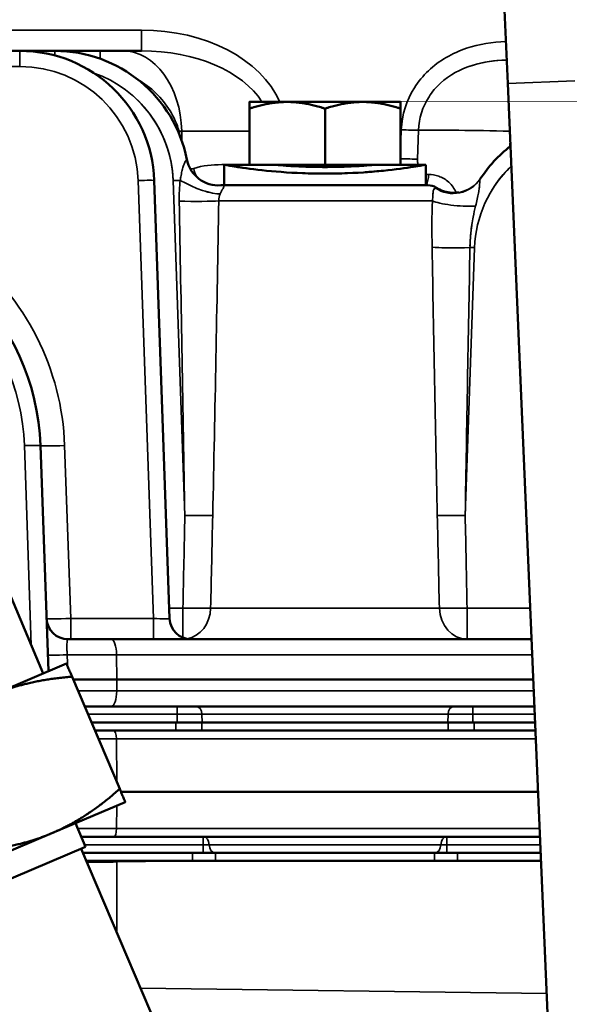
# Model space of a CAD drawing. Header units: inches. Extents: x 1 to 237, y 4 to 150.
# Tile 83 of 151: x 116.09 to 118.14, y 127.58 to 131.25. Entities that reach past the tile are written whole.
import ezdxf

# ---------------------------------------------------------------- set-up
doc = ezdxf.new("R2010")
doc.units = ezdxf.units.IN
doc.header["$LTSCALE"] = 7
doc.header["$MEASUREMENT"] = 0
for name, color, linetype, lineweight in [('Dimension (ANSI)', 7, 'Continuous', 25), ('Visible (ANSI)', 7, 'Continuous', 50), ('Visible Narrow (ANSI)', 7, 'Continuous', 35)]:
    doc.layers.add(name, color=color, linetype=linetype, lineweight=lineweight)
doc.styles.add('Dimension Text', font='tahoma.ttf')
doc.dimstyles.new('Dual Dimension', dxfattribs={"dimscale": 7, "dimtxt": 0.12, "dimasz": 0.098425, "dimexe": 0.125, "dimexo": 0.0625, "dimgap": 0.031496, "dimtad": 0, "dimtih": 1, "dimtoh": 1, "dimrnd": 1e-08, "dimzin": 4, "dimdsep": 46, "dimtxsty": 'Dimension Text', "dimcen": 0.09, "dimdle": 0.393701, "dimclrd": 256, "dimclre": 256, "dimclrt": 256, "dimadec": 0, "dimazin": 1, "dimtfac": 1, "dimtofl": 0, "dimtmove": 0, "dimatfit": 3, "dimfxl": 1, "dimtolj": 1, "dimtzin": 4, "dimlwd": -1, "dimlwe": -1, "dimarcsym": 0})

# ---------------------------------------------------------------- blocks, each defined once
blk = doc.blocks.new('*D10')
at = {"layer": 'Defpoints', "color": 0, "transparency": 16777216}
for p in [(131.3383, 137.621), (131.3383, 124.9932), (102.5867, 109.4322)]:
    blk.add_point(p, dxfattribs=at)
at = {"layer": 'Dimension (ANSI)', "transparency": 16777216}
for p, q in [((102.5867, 109.8697), (102.5867, 138.496)), ((131.3383, 125.4307), (131.3383, 138.496)), ((103.2756, 137.621), (113.0514, 137.621)), ((130.6494, 137.621), (120.8736, 137.621))]:
    blk.add_line(p, q, dxfattribs=at)
for points in [[(103.2756, 137.7358), (103.2756, 137.5062), (102.5867, 137.621)], [(130.6494, 137.7358), (130.6494, 137.5062), (131.3383, 137.621)]]:
    blk.add_solid(points, dxfattribs=at)
at = {"layer": 'Dimension (ANSI)', "transparency": 16777216, "insert": (116.9625, 137.621), "char_height": 0.84, "attachment_point": 5, "style": 'Dimension Text'}
blk.add_mtext('\\A1;{\\H3.0x;(}\\S28.75^ 730.3 mm;{\\H3.0x;)}', dxfattribs=at)

msp = doc.modelspace()

# ---------------------------------------------------------------- linework, layer by layer
at = {"layer": 'Visible (ANSI)'}
for p, q in [((117.8806, 131.6343), (117.9074, 131.0099)), ((116.0934, 131.1317), (115.8003, 131.1317)), ((116.2234, 131.1317), (116.0934, 131.1317)), ((116.3917, 131.1317), (116.2234, 131.1317)), ((116.3917, 131.1317), (116.4765, 131.1317)), ((116.5456, 131.1317), (116.4765, 131.1317)), ((117.9074, 131.0099), (118.2944, 121.9832)), ((117.0875, 130.9417), (116.947, 130.9417)), ((116.947, 130.7077), (116.947, 130.9166)), ((117.3685, 130.9417), (117.0875, 130.9417)), ((117.228, 130.7077), (117.228, 130.9166)), ((117.509, 130.9417), (117.3685, 130.9417)), ((117.509, 130.7077), (117.509, 130.9166)), ((116.853, 130.6317), (116.853, 130.7077)), ((116.947, 130.7077), (116.853, 130.7077)), ((117.228, 130.7077), (116.947, 130.7077)), ((117.509, 130.7077), (117.228, 130.7077)), ((117.603, 130.7077), (117.509, 130.7077)), ((117.603, 130.7077), (117.603, 130.6317)), ((116.6501, 129.0189), (116.5931, 130.6491)), ((116.8459, 130.6317), (117.6101, 130.6317)), ((117.7736, 130.4817), (117.7735, 130.4817)), ((117.7949, 130.4817), (117.7949, 130.4817)), ((116.1993, 128.8224), (116.17, 129.6624)), ((116.1806, 128.8145), (116.0102, 129.2158)), ((116.2724, 128.9417), (116.4326, 128.9417)), ((117.9961, 128.9417), (116.4326, 128.9417)), ((116.2666, 128.851), (115.9935, 128.7351)), ((116.4647, 128.3843), (116.2873, 128.8022)), ((116.4542, 128.7917), (116.2918, 128.7917)), ((116.4542, 128.7917), (118.0025, 128.7917)), ((116.4331, 128.6917), (116.3343, 128.6917)), ((116.4331, 128.6917), (118.0068, 128.6917)), ((116.6735, 128.6317), (116.3597, 128.6317)), ((116.7696, 128.6317), (116.6735, 128.6317)), ((116.7696, 128.6317), (117.6864, 128.6317)), ((117.7825, 128.6317), (117.6864, 128.6317)), ((118.0093, 128.6317), (117.7825, 128.6317)), ((116.3725, 128.6017), (116.4418, 128.6017)), ((118.0106, 128.6017), (116.4418, 128.6017)), ((118.0204, 128.3742), (116.469, 128.3742)), ((116.2123, 128.2196), (116.4854, 128.3355)), ((116.3, 128.2568), (116.3375, 128.1684)), ((115.666, 127.9877), (116.2123, 128.2196)), ((116.4423, 128.2067), (116.3212, 128.2067)), ((116.4423, 128.2067), (118.0276, 128.2067)), ((116.3375, 128.1684), (115.6158, 127.8621)), ((116.3218, 128.1618), (116.7825, 127.0765)), ((116.3282, 128.1467), (116.7348, 128.1467)), ((116.8203, 128.1467), (116.7348, 128.1467)), ((117.6357, 128.1467), (116.8203, 128.1467)), ((117.7212, 128.1467), (117.6357, 128.1467)), ((117.7212, 128.1467), (118.0301, 128.1467)), ((116.341, 128.1167), (116.4541, 128.1167)), ((116.4541, 128.1167), (116.7733, 128.1167)), ((118.0314, 128.1167), (116.7733, 128.1167))]:
    msp.add_line(p, q, dxfattribs=at)
for centre, radius, start, end in [((116.0934, 130.6317), 0.5, 2, 90), ((116.2234, 130.6317), 0.5, 11.0399, 90), ((115.2905, 129.6317), 2.96, 29.6301, 29.6321), ((115.2905, 129.6317), 2.97, 29.5424, 29.5439), ((118.2238, 130.3817), 0.5, 127.799, 146.8732), ((116.8459, 130.5717), 0.06, 90, 94.6526), ((117.6101, 130.5717), 0.06, 57.4849, 90), ((115.2905, 129.6317), 0.88, 2, 178), ((117.689, 130.5617), 0.08, 217.8286, 217.843), ((116.2724, 129.0217), 0.08, 182, 270), ((116.73, 129.0217), 0.08, 182, 270)]:
    msp.add_arc(centre, radius, start, end, dxfattribs=at)
msp.add_ellipse((116.8318, 130.7511), major_axis=(-0.1178, -0.0231), ratio=0.999997, start_param=0, end_param=1.456596, dxfattribs=at)
for points, weights in [([(116.947, 130.9166), (116.947, 130.9417), (116.947, 130.9417)], [1, 1.0379548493, 1]), ([(117.0875, 130.9417), (117.0223, 130.9417), (116.947, 130.9166)], [1, 1.0379548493, 1]), ([(117.228, 130.9166), (117.1527, 130.9417), (117.0875, 130.9417)], [1, 1.0379548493, 1]), ([(117.3685, 130.9417), (117.3033, 130.9417), (117.228, 130.9166)], [1, 1.0379548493, 1]), ([(117.509, 130.9166), (117.4337, 130.9417), (117.3685, 130.9417)], [1, 1.0379548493, 1]), ([(117.509, 130.9417), (117.509, 130.9417), (117.509, 130.9166)], [1, 1.0379548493, 1]), ([(116.2666, 128.851), (116.2666, 128.851), (116.2873, 128.8022)], [1, 1.07908713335, 1.08082679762]), ([(116.2873, 128.8022), (116.1202, 128.7889), (115.9935, 128.7351)], [1.08082679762, 1.07908713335, 1]), ([(116.2123, 128.2196), (116.339, 128.2734), (116.4647, 128.3843)], [1, 1.07908713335, 1.08082679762]), ([(116.4647, 128.3843), (116.4854, 128.3355), (116.4854, 128.3355)], [1.08082679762, 1.07908713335, 1]), ([(115.9184, 128.1524), (116.0855, 128.1658), (116.2123, 128.2196)], [1.08082679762, 1.07908713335, 1])]:
    msp.add_rational_spline(points, weights, degree=2, dxfattribs=at)
for points in [[(116.7039, 130.7104), (116.7039, 130.7104), (116.704, 130.7103), (116.704, 130.7103)], [(116.9148, 130.6977), (116.9071, 130.6988), (116.9, 130.6999), (116.8936, 130.7009)], [(116.6944, 130.6771), (116.6944, 130.6771), (116.6944, 130.6771), (116.6944, 130.6771)], [(117.4449, 130.6857), (117.4237, 130.6836), (117.4009, 130.6816), (117.3771, 130.6799)], [(116.8414, 130.6315), (116.8413, 130.6315), (116.8412, 130.6315), (116.8411, 130.6315)], [(117.6423, 130.6222), (117.6423, 130.6222), (117.6423, 130.6222), (117.6423, 130.6222)]]:
    msp.add_open_spline(points, degree=3, dxfattribs=at)
for points, knots in [([(116.853, 130.7077), (116.853, 130.7077), (116.8786, 130.7029), (116.9862, 130.687), (117.1158, 130.6764), (117.1999, 130.6748), (117.228, 130.6748)], [1.570796, 1.570796, 1.570796, 1.570796, 2.019595, 2.468394, 2.917193, 3.141592, 3.141592, 3.141592, 3.141592]), ([(117.0405, 130.7077), (117.0405, 130.7077), (117.0452, 130.7072), (117.0643, 130.7057), (117.0788, 130.7046), (117.1121, 130.7025), (117.1331, 130.7014), (117.1793, 130.6998), (117.2044, 130.6994), (117.2516, 130.6994), (117.2767, 130.6998), (117.3229, 130.7014), (117.3439, 130.7025), (117.3772, 130.7046), (117.3916, 130.7057), (117.4108, 130.7072), (117.4155, 130.7077), (117.4155, 130.7077)], [0.717987, 0.717987, 0.717987, 0.717987, 0.897483, 0.897483, 1.07698, 1.07698, 1.256477, 1.256477, 1.435974, 1.435974, 1.615471, 1.615471, 1.794967, 1.794967, 1.974464, 1.974464, 2.153961, 2.153961, 2.153961, 2.153961]), ([(117.228, 130.6748), (117.2561, 130.6747), (117.3402, 130.6763), (117.4698, 130.687), (117.5774, 130.7029), (117.603, 130.7077), (117.603, 130.7077)], [-3.141593, -3.141593, -3.141593, -3.141593, -2.917193, -2.468394, -2.019595, -1.570796, -1.570796, -1.570796, -1.570796]), ([(117.6423, 130.6222), (117.6451, 130.6205), (117.6481, 130.6187), (117.6556, 130.6148), (117.6602, 130.6128), (117.6739, 130.6078), (117.6833, 130.6055), (117.7037, 130.6031), (117.7149, 130.6033), (117.7258, 130.6051)], [0, 0, 0, 0, 0.0273502, 0.0273502, 0.0656268, 0.0656268, 0.1387832, 0.1387832, 0.2223073, 0.2223073, 0.2223073, 0.2223073])]:
    msp.add_open_spline(points, degree=3, knots=knots, dxfattribs=at)
at = {"layer": 'Visible Narrow (ANSI)'}
for p, q in [((116.5456, 131.2089), (115.5605, 131.2089)), ((116.5456, 131.2089), (116.5456, 131.1317)), ((116.0934, 131.0738), (116.0934, 131.1317)), ((116.2234, 131.1144), (116.2234, 131.1317)), ((116.3917, 131.1024), (116.3917, 131.1317)), ((115.8799, 131.0738), (116.0934, 131.0738)), ((117.9074, 131.0099), (118.1572, 131.0206)), ((116.6955, 130.8325), (116.947, 130.8325)), ((116.6961, 130.7945), (116.6955, 130.8325)), ((117.5118, 130.8379), (117.509, 130.757)), ((117.5716, 130.7291), (117.5754, 130.8368)), ((117.9151, 130.775), (117.9162, 130.8048)), ((117.5018, 130.6923), (117.5018, 130.6923)), ((117.5758, 130.703), (117.5758, 130.703)), ((116.5332, 130.6491), (116.5901, 129.0189)), ((116.6632, 130.6491), (116.7067, 129.4027)), ((116.8328, 130.5738), (117.6273, 130.5738)), ((117.6268, 130.5589), (117.6268, 130.5589)), ((117.7493, 129.4027), (117.7841, 130.3991)), ((116.11, 129.6624), (116.1359, 128.9196)), ((116.2499, 129.662), (116.2499, 129.662)), ((116.2824, 129.0189), (116.2599, 129.6624)), ((116.6998, 129.0575), (116.6487, 129.0575)), ((116.6998, 129.0575), (116.6998, 128.9476)), ((116.8028, 129.0575), (117.6532, 129.0575)), ((117.9911, 129.0575), (117.7562, 129.0575)), ((117.7562, 128.9417), (117.7562, 129.0575)), ((116.5901, 129.0189), (116.2824, 129.0189)), ((116.2824, 129.0189), (116.2824, 128.9417)), ((116.5901, 129.0189), (116.5901, 128.9417)), ((116.4531, 128.8838), (116.2694, 128.8838)), ((116.4542, 128.7917), (116.4531, 128.8838)), ((116.4531, 128.8838), (117.9985, 128.8838)), ((116.4537, 128.7496), (116.4542, 128.7917)), ((116.3097, 128.7496), (116.4537, 128.7496)), ((118.0043, 128.7496), (116.4537, 128.7496)), ((116.6779, 128.6627), (116.6779, 128.6917)), ((117.7781, 128.6627), (117.7781, 128.6917)), ((116.3465, 128.6627), (116.6779, 128.6627)), ((116.6779, 128.6627), (116.6779, 128.6317)), ((116.6779, 128.6627), (116.7705, 128.6627)), ((117.6855, 128.6627), (116.7705, 128.6627)), ((116.7713, 128.6317), (116.7705, 128.6627)), ((117.6855, 128.6627), (117.6847, 128.6317)), ((117.6855, 128.6627), (117.7781, 128.6627)), ((117.7781, 128.6627), (118.008, 128.6627)), ((117.7781, 128.6317), (117.7781, 128.6627)), ((116.6735, 128.6317), (116.6735, 128.6017)), ((116.7696, 128.6017), (116.7696, 128.6317)), ((117.6864, 128.6317), (117.6864, 128.6017)), ((117.7825, 128.6017), (117.7825, 128.6317)), ((116.4524, 128.5715), (116.3853, 128.5715)), ((116.4524, 128.5715), (118.0119, 128.5715)), ((116.4524, 128.5715), (116.4538, 128.4099)), ((116.4537, 128.322), (116.4529, 128.2368)), ((116.3084, 128.2368), (116.4529, 128.2368)), ((118.0263, 128.2368), (116.4529, 128.2368)), ((116.7755, 128.1767), (116.7755, 128.2067)), ((117.6805, 128.1767), (117.6805, 128.2067)), ((116.334, 128.1767), (116.7755, 128.1767)), ((116.7755, 128.1767), (116.7755, 128.1467)), ((117.6588, 128.1767), (116.7972, 128.1767)), ((117.6805, 128.1767), (118.0289, 128.1767)), ((117.6805, 128.1767), (117.6805, 128.1467)), ((116.7348, 128.1467), (116.7348, 128.1167)), ((116.8203, 128.1167), (116.8203, 128.1467)), ((117.6357, 128.1467), (117.6357, 128.1167)), ((117.7212, 128.1167), (117.7212, 128.1467)), ((116.4542, 128.1126), (116.7733, 128.1167)), ((116.4542, 127.85), (116.4542, 128.1126)), ((118.0526, 127.6233), (116.5422, 127.6425))]:
    msp.add_line(p, q, dxfattribs=at)
for centre, radius, start, end in [((116.0934, 130.6338), 0.44, 2, 90), ((116.2234, 130.6338), 0.44, 2, 70.7936), ((116.2234, 130.6338), 0.44, 2, 49.0678), ((118.2238, 130.3838), 0.44, 133.57, 178), ((118.2238, 130.3838), 0.44, 133.57, 156.5476), ((115.2905, 129.6338), 0.82, 2, 178), ((115.2905, 129.6285), 0.97, 2, 51.6451)]:
    msp.add_arc(centre, radius, start, end, dxfattribs=at)
for centre, major_axis, ratio, start_param, end_param in [((116.5319, 130.8189), (0.5515, 0.0192), 0.706247, 0.271014, 1.521511), ((116.4765, 130.8217), (0, 0.31), 0.707107, 4.747296, 6.283185), ((116.5319, 130.8217), (0.4951, 0.014), 0.625516, 0.352275, 1.525591), ((116.7399, 130.8354), (0.0773, 0.0205), 0.189944, 2.303602, 2.36751), ((116.3916, 130.8217), (0.43, 0.0045), 0.025157, 0.7855, 0.818736), ((117.5118, 130.8407), (0.08, -0.0028), 0.034878, 4.713607, 5.632796), ((117.9173, 130.8217), (0.4299, -0.0108), 0.025142, 1.576776, 2.490958), ((117.5081, 130.733), (-0.08, 0.0028), 0.034878, 1.583732, 2.491203), ((116.832, 130.7504), (-0.1178, -0.023), 0.999742, 0, 1.495021), ((116.7963, 130.6961), (-0.0275, 0.0751), 0.69106, 1.359194, 1.768333), ((117.0412, 130.7099), (-0.0054, -0.0798), 0.705111, 5.032145, 5.032185), ((117.558, 130.6753), (-0.0001, 0.08), 0.693514, 4.134314, 4.662612), ((117.7046, 130.7205), (0.1005, -0.0656), 0.995632, 4.699712, 6.283185), ((117.7066, 130.7235), (0.1001, -0.0662), 0.999939, 4.729786, 6.283185), ((116.5332, 130.647), (0.06, 0.0021), 0.034878, 0, 1.569578), ((116.6632, 130.647), (-0.06, -0.0021), 0.034878, 4.251619, 4.711171), ((116.743, 130.6554), (-0.1094, 0.0493), 0.243418, 1.175611, 2.724227), ((116.743, 130.6554), (0.1094, -0.0493), 0.243418, 5.184865, 5.323375), ((116.7256, 130.5779), (-0.12, 0.0016), 0.051745, 1.233432, 2.676873), ((117.7356, 130.5779), (-0.1198, 0.0068), 0.196449, 0.452378, 2.033048), ((117.9092, 130.4568), (-0.0319, 0.966), 0.265235, 1.448921, 1.448932), ((117.7658, 130.5779), (0.12, -0.0014), 0.155791, 4.91108, 4.9122), ((117.689, 130.5617), (0, -0.08), 0.882237, 5.180535, 5.180836), ((117.7328, 130.4048), (-0.12, -0.0017), 0.049363, 0.476628, 1.8593), ((117.7328, 130.4048), (0.12, 0.0017), 0.049363, 4.085776, 4.234091), ((117.7841, 130.397), (0.06, -0.0021), 0.034878, 1.572014, 1.86134), ((116.11, 129.6603), (0.06, 0.0021), 0.034878, 0, 1.569578), ((116.2599, 129.6655), (-0.0899, -0.0031), 0.034878, 0, 1.569578), ((116.7067, 129.4069), (0.12, -0.0024), 0.034892, 4.71309, 5.757013), ((117.7493, 129.4069), (0.12, 0.0024), 0.034892, 3.667765, 4.711688), ((116.6998, 129.0617), (0.12, -0.0024), 0.034893, 4.713081, 5.74569), ((116.6998, 129.0617), (0, -0.12), 0.858994, 0.15158, 1.53589), ((117.7562, 129.0617), (0.12, 0.0024), 0.034893, 3.679088, 4.711697), ((117.7562, 129.0617), (0, -0.12), 0.858994, 4.747296, 6.283185), ((116.2824, 129.0217), (-0.09, -0.0028), 0.031002, 0.00012, 1.569699), ((116.5899, 129.0217), (-0.0601, 0.0028), 0.046197, 1.575787, 3.145365), ((116.4326, 128.8817), (0, 0.06), 0.34202, 4.747296, 6.283185), ((116.2771, 128.8865), (-0.08, -0.0028), 0.031676, 0, 1.473431), ((116.4331, 128.7517), (0, -0.06), 0.34202, 0, 1.53589), ((116.7482, 128.6617), (0, 0.03), 0.743335, 4.747296, 6.283185), ((117.7078, 128.6617), (0, 0.03), 0.743335, 0, 1.53589), ((116.4418, 128.5707), (0, 0.031), 0.34202, 4.738569, 6.283185), ((116.4423, 128.2377), (0, -0.031), 0.34202, 0, 1.544616), ((116.7755, 128.1757), (0, 0.031), 0.700611, 4.744653, 6.283233), ((116.7755, 128.1757), (0, 0.031), 0.700611, 0, 0.00005), ((117.6805, 128.1757), (0, 0.031), 0.700611, 6.283135, 7.821718), ((117.6805, 128.1757), (0, 0.031), 0.700611, 6.283135, 6.283185), ((116.7784, 128.1767), (0.0268, 0), 0.000353, 4.605252, 5.494606), ((116.819, 128.1777), (0, -0.031), 0.700611, 4.744653, 6.283185), ((117.637, 128.1777), (0, -0.031), 0.700611, 0, 1.538533), ((117.6776, 128.1767), (0.0267, 0), 0.000361, 3.930165, 4.819582), ((116.1976, 128.1333), (0.75, 0), 0.029333, 4.907526, 5.061455), ((116.4131, 128.1126), (-0.0015, 0.12), 0.341996, 4.708042, 4.74185)]:
    msp.add_ellipse(centre, major_axis=major_axis, ratio=ratio, start_param=start_param, end_param=end_param, dxfattribs=at)
for points, knots in [([(117.9007, 131.166), (117.851, 131.1647), (117.7462, 131.1486), (117.6282, 131.0819), (117.5395, 130.9746), (117.5137, 130.893), (117.5118, 130.8379)], [-1.429901, -1.429901, -1.429901, -1.429901, -1.051196, -0.630718, -0.420479, 0, 0, 0, 0]), ([(117.5754, 130.8368), (117.5769, 130.8806), (117.5977, 130.9454), (117.6702, 131.0307), (117.7683, 131.0839), (117.8598, 131.0966), (117.9036, 131.0976)], [0, 0, 0, 0, 0.420479, 0.630718, 1.051196, 1.432536, 1.432536, 1.432536, 1.432536]), ([(116.6853, 130.8326), (116.6705, 130.8854), (116.6249, 130.9592), (116.5564, 131.011), (116.5319, 131.025)], [0, 0, 0, 0, 0.5333774, 0.7948323, 0.7948323, 0.7948323, 0.7948323]), ([(117.5743, 130.7077), (117.5737, 130.7098), (117.5731, 130.7121), (117.5719, 130.719), (117.5715, 130.7241), (117.5716, 130.7291)], [0.21181531, 0.21181531, 0.21181531, 0.21181531, 0.23119107, 0.23119107, 0.26972292, 0.26972292, 0.26972292, 0.26972292]), ([(116.7142, 130.7274), (116.7143, 130.727), (116.7135, 130.7258), (116.709, 130.7213), (116.7029, 130.7086), (116.6994, 130.6977), (116.6971, 130.6888), (116.6956, 130.6825), (116.6938, 130.6739), (116.6917, 130.6624), (116.6904, 130.6541), (116.6898, 130.6498)], [-0.5804654, -0.5804654, -0.5804654, -0.5804654, -0.4975418, -0.3316945, -0.2487709, -0.1658473, -0.1451164, -0.1243855, -0.0829236, -0.0414618, 0, 0, 0, 0]), ([(116.947, 130.7086), (116.9361, 130.7088), (116.9017, 130.7089), (116.8325, 130.709), (116.7735, 130.7056), (116.7398, 130.6933)], [-5.036135, -5.036135, -5.036135, -5.036135, -4.9188041, -4.6664971, -4.2880367, -4.2880367, -4.2880367, -4.2880367]), ([(116.6898, 130.6498), (116.691, 130.6584), (116.6926, 130.6677), (116.6942, 130.676), (116.6944, 130.6771)], [-0.58046183, -0.58046183, -0.58046183, -0.58046183, -0.49753871, -0.48459503, -0.48459503, -0.48459503, -0.48459503]), ([(117.6134, 130.6714), (117.6104, 130.6714), (117.6074, 130.672), (117.604, 130.6731), (117.6035, 130.6733), (117.603, 130.6735)], [0, 0, 0, 0, 0.03853185, 0.03853185, 0.0451495, 0.0451495, 0.0451495, 0.0451495]), ([(117.7152, 130.6039), (117.7123, 130.6115), (117.7043, 130.6264), (117.6828, 130.6503), (117.6505, 130.6676), (117.6254, 130.6714), (117.6134, 130.6714)], [-0.440895, -0.440895, -0.440895, -0.440895, -0.3746132, -0.2996905, -0.1498453, 0, 0, 0, 0]), ([(117.7879, 130.5538), (117.7902, 130.563), (117.7945, 130.5806), (117.7992, 130.6034), (117.8019, 130.6218), (117.8031, 130.6357), (117.8036, 130.6487), (117.804, 130.6532), (117.8051, 130.6549)], [-0.6005894, -0.6005894, -0.6005894, -0.6005894, -0.5147909, -0.4289924, -0.3431939, -0.2573955, -0.171597, 0, 0, 0, 0]), ([(116.8381, 130.5996), (116.8388, 130.6012), (116.8402, 130.6043), (116.8425, 130.6087), (116.8444, 130.6121), (116.8458, 130.6147), (116.8479, 130.6183), (116.8506, 130.6229), (116.853, 130.6286), (116.8509, 130.6307), (116.8473, 130.6312), (116.846, 130.6312)], [0, 0, 0, 0, 0.0414618, 0.0829236, 0.1243855, 0.1451164, 0.1658473, 0.2487709, 0.3316945, 0.4975418, 0.5804654, 0.5804654, 0.5804654, 0.5804654]), ([(117.638, 130.6213), (117.6357, 130.6207), (117.6337, 130.6191), (117.6322, 130.6162), (117.6315, 130.6147), (117.631, 130.613), (117.6305, 130.6109), (117.6301, 130.6088), (117.6299, 130.6064), (117.6297, 130.6037), (117.6295, 130.601), (117.6294, 130.598), (117.6293, 130.5947), (117.6291, 130.5915), (117.629, 130.5881), (117.6287, 130.5846), (117.6284, 130.5811), (117.628, 130.5774), (117.6273, 130.5738)], [0, 0, 0, 0, 0.171597, 0.171597, 0.171597, 0.2573955, 0.2573955, 0.2573955, 0.3431939, 0.3431939, 0.3431939, 0.4289924, 0.4289924, 0.4289924, 0.5147909, 0.5147909, 0.5147909, 0.6005894, 0.6005894, 0.6005894, 0.6005894]), ([(117.6422, 130.6223), (117.6419, 130.6222), (117.641, 130.622), (117.639, 130.6215), (117.6385, 130.6214), (117.638, 130.6213)], [0, 0, 0, 0, 0.1435253, 0.1435253, 0.1790031, 0.1790031, 0.1790031, 0.1790031]), ([(117.767, 130.3996), (117.7673, 130.4186), (117.7685, 130.4374), (117.7704, 130.4559), (117.7724, 130.4754), (117.7753, 130.4946), (117.7789, 130.5131), (117.7815, 130.527), (117.7846, 130.5406), (117.7879, 130.5538)], [-1.2159421, -1.2159421, -1.2159421, -1.2159421, -1.0602129, -1.0602129, -1.0602129, -0.8960123, -0.8960123, -0.8960123, -0.7729118, -0.7729118, -0.7729118, -0.7729118]), ([(116.2694, 128.8838), (116.269, 128.8891), (116.2688, 128.8943), (116.2685, 128.9013), (116.2684, 128.9032), (116.2682, 128.9099), (116.2682, 128.9144), (116.2682, 128.919), (116.2682, 128.9195), (116.2683, 128.9215), (116.2683, 128.9229), (116.2685, 128.928), (116.2687, 128.9312), (116.2692, 128.9346), (116.2693, 128.9353), (116.2695, 128.9364), (116.2696, 128.9368), (116.2701, 128.9392), (116.2707, 128.9405), (116.2717, 128.9415), (116.272, 128.9417), (116.2724, 128.9417)], [-2.7898746, -2.7898746, -2.7898746, -2.7898746, -2.6953703, -2.6953703, -2.6595963, -2.6595963, -2.5671352, -2.5671352, -2.5553724, -2.5553724, -2.5215441, -2.5215441, -2.4272843, -2.4272843, -2.3990207, -2.3990207, -2.3826895, -2.3826895, -2.2869017, -2.2869017, -2.2427391, -2.2427391, -2.2427391, -2.2427391])]:
    msp.add_open_spline(points, degree=3, knots=knots, dxfattribs=at)
for points in [[(117.9036, 131.0976), (117.8549, 131.0965), (117.8066, 131.089), (117.7626, 131.0734)], [(117.6331, 130.986), (117.6315, 130.984), (117.6298, 130.9819), (117.6282, 130.9799)], [(116.6896, 130.8121), (116.6883, 130.819), (116.6868, 130.8258), (116.6853, 130.8326)], [(116.714, 130.7279), (116.7141, 130.7279), (116.7141, 130.7279), (116.7141, 130.728)], [(116.7398, 130.6933), (116.7356, 130.6918), (116.7311, 130.6918), (116.7269, 130.6933)], [(117.5736, 130.7101), (117.5737, 130.7098), (117.5738, 130.7094), (117.5739, 130.7091)], [(117.8067, 130.6574), (117.8067, 130.6573), (117.8067, 130.6573), (117.8068, 130.6571)], [(116.6898, 130.6498), (116.6867, 130.6261), (116.6853, 130.5995), (116.6858, 130.5726)], [(116.8411, 130.6315), (116.841, 130.6315), (116.8409, 130.6314), (116.8408, 130.6314)], [(116.846, 130.6312), (116.8434, 130.6314), (116.8418, 130.6314), (116.8414, 130.6315)], [(117.6423, 130.6222), (117.6423, 130.6223), (117.6422, 130.6223), (117.6422, 130.6223)], [(117.6874, 130.6438), (117.6882, 130.6431), (117.689, 130.6424), (117.6897, 130.6417)], [(117.6991, 130.6316), (117.6993, 130.6314), (117.6995, 130.6312), (117.6997, 130.6309)], [(116.8328, 130.5738), (116.8327, 130.5827), (116.8348, 130.5916), (116.8381, 130.5996)], [(116.6858, 130.5726), (116.6931, 130.1827), (116.7002, 129.7926), (116.7067, 129.4027)], [(116.8104, 129.4027), (116.819, 129.7931), (116.8262, 130.1835), (116.8328, 130.5738)], [(117.6273, 130.5738), (117.6252, 130.5168), (117.6252, 130.4587), (117.6262, 130.4006)], [(117.787, 130.5504), (117.787, 130.5504), (117.7871, 130.5504), (117.7871, 130.5504)], [(117.7736, 130.4817), (117.7701, 130.4572), (117.7679, 130.432), (117.7671, 130.4065)], [(117.6262, 130.4006), (117.632, 130.0681), (117.6382, 129.7354), (117.6456, 129.4027)], [(117.7493, 129.4027), (117.7548, 129.735), (117.7608, 130.0673), (117.767, 130.3996)], [(116.7067, 129.4027), (116.7044, 129.2876), (116.7021, 129.1725), (116.6998, 129.0575)], [(116.8028, 129.0575), (116.8053, 129.1725), (116.8079, 129.2876), (116.8104, 129.4027)], [(117.6456, 129.4027), (117.6481, 129.2876), (117.6507, 129.1725), (117.6532, 129.0575)], [(117.7562, 129.0575), (117.7539, 129.1725), (117.7516, 129.2876), (117.7493, 129.4027)], [(116.2708, 128.8412), (116.2703, 128.8554), (116.2699, 128.8696), (116.2694, 128.8838)]]:
    msp.add_open_spline(points, degree=3, dxfattribs=at)

# ---------------------------------------------------------------- dimensions: what is measured, and where the dimension line sits
at = {"layer": 'Dimension (ANSI)'}
dim = msp.add_linear_dim(base=(131.3383, 137.621), p1=(102.5867, 109.4322), p2=(131.3383, 124.9932), angle=180, text='{\\H3.0x;(}\\S<>^ 730.3 mm;{\\H3.0x;)}', dimstyle='Dual Dimension', override={"dimgap": 0.031496, "dimtih": 0, "dimtoh": 0, "dimdec": 2, "dimpost": '\\X', "dimtol": 0, "dimlim": 0, "dimtp": 0, "dimtm": 0, "dimtdec": 2, "dimatfit": 1}, dxfattribs=at)
dim.commit()
dim.dimension.update_dxf_attribs({"geometry": '*D10', "text_midpoint": (116.9625, 137.621), "dimtype": 160})

doc.saveas('drawing.dxf')
